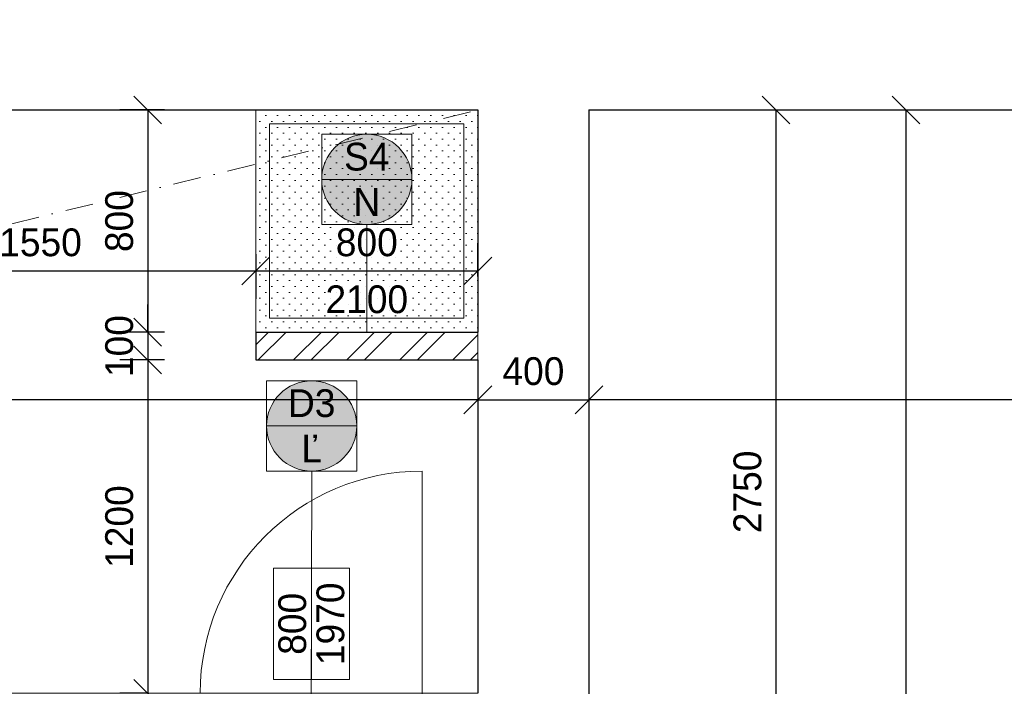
# Model space of a CAD drawing. Header units: millimetres. Extents: x -65956 to 5894746, y -14679 to 163521.
# Tile 5 of 89: x -60156 to -56610, y -2812 to -412. Entities that reach past the tile are written whole.
import ezdxf

# ---------------------------------------------------------------- set-up
doc = ezdxf.new("R2010")
doc.units = ezdxf.units.MM
doc.linetypes.add('ČERCHOVANÁ', pattern=[1, 0.5, -0.25, 0, -0.25])
doc.layers.get('0').update_dxf_attribs({"lineweight": 5})
doc.layers.get('Defpoints').update_dxf_attribs({"color": 2, "lineweight": 30})
doc.layers.add('- pomocna', color=232, linetype='Continuous', lineweight=0, plot=False)
for name, color, linetype, lineweight in [('- zariadenie', 30, 'Continuous', 0), ('Bodko ciarkovana T', 200, 'ČERCHOVANÁ', 0), ('H stavba', 82, 'Continuous', 30), ('KOTY', 51, 'Continuous', 5), ('otvor', 163, 'Continuous', 5), ('RE-nove', 10, 'Continuous', 0), ('VT kóty', 51, 'Continuous', 5), ('VT sanita', 210, 'Continuous', 5)]:
    doc.layers.add(name, color=color, linetype=linetype, lineweight=lineweight)
doc.styles.add('1-100_te_2mm_200', font='technic_.ttf', dxfattribs={"height": 200})
doc.styles.add('1-20_ce_5mm_100', font='GOTHIC.TTF', dxfattribs={"height": 100})
doc.styles.add('1-50_ce_2mm_100', font='GOTHIC.TTF', dxfattribs={"height": 100})
doc.dimstyles.new('technic_1-100', dxfattribs={"dimtxt": 200, "dimasz": 240, "dimexe": 300, "dimexo": 200, "dimgap": 100, "dimtad": 1, "dimdec": 1, "dimrnd": 0.5, "dimtxsty": '1-100_te_2mm_200', "dimblk": 'OBLIQUE', "dimcen": 2.5, "dimclrd": 256, "dimclrt": 256, "dimadec": 0, "dimazin": 0, "dimtfac": 1, "dimtdec": 1, "dimtix": 1, "dimtmove": 1, "dimatfit": 3, "dimldrblk": 'OBLIQUE', "dimfxl": 400, "dimfxlon": 1, "dimarcsym": 0})

# ---------------------------------------------------------------- blocks, each defined once
blk = doc.blocks.new('_Oblique')
at = {"color": 0, "linetype": 'ByBlock', "lineweight": -2}
blk.add_line((-0.5, -0.5), (0.5, 0.5), dxfattribs=at)
blk = doc.blocks.new('*D700')
at = {"layer": 'Defpoints', "color": 0, "transparency": 16777216}
for p in [(-58106, -736.7), (-54106, -736.7), (-58106, -1780.2)]:
    blk.add_point(p, dxfattribs=at)
at = {"layer": 'KOTY', "color": 0, "lineweight": -2, "transparency": 16777216}
for p, q in [((-58106, -1720.2), (-58106, -1880.2)), ((-54106, -1720.2), (-54106, -1880.2))]:
    blk.add_line(p, q, dxfattribs=at)
at = {"layer": 'KOTY', "lineweight": -2, "transparency": 16777216}
blk.add_line((-54106, -1780.2), (-58106, -1780.2), dxfattribs=at)
at = {"layer": 'KOTY', "lineweight": -2, "transparency": 16777216, "xscale": 100, "yscale": 100, "zscale": 100, "rotation": 180}
blk.add_blockref('_Oblique', (-58106, -1780.2), dxfattribs=at)
at = {"layer": 'KOTY', "lineweight": -2, "transparency": 16777216, "xscale": 100, "yscale": 100, "zscale": 100}
blk.add_blockref('_Oblique', (-54106, -1780.2), dxfattribs=at)
at = {"layer": 'KOTY', "transparency": 16777216, "insert": (-56106, -1677.6), "char_height": 100, "attachment_point": 5, "style": '1-20_ce_5mm_100'}
blk.add_mtext('4000', dxfattribs=at)
blk = doc.blocks.new('*D702')
at = {"layer": 'Defpoints', "color": 0, "transparency": 16777216}
for p in [(-58106, -736.7), (-57432.3, -736.7), (-58106, -3486.7)]:
    blk.add_point(p, dxfattribs=at)
at = {"layer": 'KOTY', "color": 0, "lineweight": -2, "transparency": 16777216}
for p, q in [((-57492.3, -736.7), (-57332.3, -736.7)), ((-57492.3, -3486.7), (-57332.3, -3486.7))]:
    blk.add_line(p, q, dxfattribs=at)
at = {"layer": 'KOTY', "lineweight": -2, "transparency": 16777216}
blk.add_line((-57432.3, -3486.7), (-57432.3, -736.7), dxfattribs=at)
at = {"layer": 'KOTY', "lineweight": -2, "transparency": 16777216, "xscale": 100, "yscale": 100, "zscale": 100}
for p, rotation in [((-57432.3, -736.7), 90), ((-57432.3, -3486.7), 270)]:
    blk.add_blockref('_Oblique', p, dxfattribs=dict(at, rotation=rotation))
at = {"layer": 'KOTY', "transparency": 16777216, "insert": (-57534.8, -2111.7), "char_height": 100, "attachment_point": 5, "rotation": 90, "style": '1-20_ce_5mm_100'}
blk.add_mtext('2750', dxfattribs=at)
blk = doc.blocks.new('*D703')
at = {"layer": 'Defpoints', "color": 0, "transparency": 16777216}
for p in [(-57206, -736.7), (-56964, -736.7), (-57206, -7886.7)]:
    blk.add_point(p, dxfattribs=at)
at = {"layer": 'KOTY', "color": 0, "lineweight": -2, "transparency": 16777216}
for p, q in [((-57006, -736.7), (-56864, -736.7)), ((-57006, -7886.7), (-56864, -7886.7))]:
    blk.add_line(p, q, dxfattribs=at)
at = {"layer": 'KOTY', "lineweight": -2, "transparency": 16777216}
blk.add_line((-56964, -7886.7), (-56964, -736.7), dxfattribs=at)
at = {"layer": 'KOTY', "lineweight": -2, "transparency": 16777216, "xscale": 100, "yscale": 100, "zscale": 100}
for p, rotation in [((-56964, -736.7), 90), ((-56964, -7886.7), 270)]:
    blk.add_blockref('_Oblique', p, dxfattribs=dict(at, rotation=rotation))
at = {"layer": 'KOTY', "transparency": 16777216, "insert": (-57066.5, -4311.7), "char_height": 100, "attachment_point": 5, "rotation": 90, "style": '1-20_ce_5mm_100'}
blk.add_mtext('7150', dxfattribs=at)
blk = doc.blocks.new('*D707')
at = {"layer": 'Defpoints', "color": 0, "transparency": 16777216}
for p in [(-63156, -1386.7), (-63156, -3324.1), (-60156, -5136.7)]:
    blk.add_point(p, dxfattribs=at)
at = {"layer": 'KOTY', "color": 0, "lineweight": -2, "transparency": 16777216}
for p, q in [((-60156, -3384.1), (-60156, -3224.1)), ((-63156, -3264.1), (-63156, -3424.1))]:
    blk.add_line(p, q, dxfattribs=at)
at = {"layer": 'KOTY', "lineweight": -2, "transparency": 16777216}
blk.add_line((-60156, -3324.1), (-63156, -3324.1), dxfattribs=at)
at = {"layer": 'KOTY', "lineweight": -2, "transparency": 16777216, "xscale": 100, "yscale": 100, "zscale": 100, "rotation": 180}
blk.add_blockref('_Oblique', (-63156, -3324.1), dxfattribs=at)
at = {"layer": 'KOTY', "lineweight": -2, "transparency": 16777216, "xscale": 100, "yscale": 100, "zscale": 100}
blk.add_blockref('_Oblique', (-60156, -3324.1), dxfattribs=at)
at = {"layer": 'KOTY', "transparency": 16777216, "insert": (-61656, -3221.5), "char_height": 100, "attachment_point": 5, "style": '1-20_ce_5mm_100'}
blk.add_mtext('3000', dxfattribs=at)
blk = doc.blocks.new('*D709')
at = {"layer": 'Defpoints', "color": 0, "transparency": 16777216}
for p in [(-60856, -736.7), (-59306, -736.7), (-59306, -1316.4)]:
    blk.add_point(p, dxfattribs=at)
at = {"layer": 'KOTY', "color": 0, "lineweight": -2, "transparency": 16777216}
for p, q in [((-60856, -1256.4), (-60856, -1416.4)), ((-59306, -1256.4), (-59306, -1416.4))]:
    blk.add_line(p, q, dxfattribs=at)
at = {"layer": 'KOTY', "lineweight": -2, "transparency": 16777216}
blk.add_line((-60856, -1316.4), (-59306, -1316.4), dxfattribs=at)
at = {"layer": 'KOTY', "lineweight": -2, "transparency": 16777216, "xscale": 100, "yscale": 100, "zscale": 100, "rotation": 180}
blk.add_blockref('_Oblique', (-60856, -1316.4), dxfattribs=at)
at = {"layer": 'KOTY', "lineweight": -2, "transparency": 16777216, "xscale": 100, "yscale": 100, "zscale": 100}
blk.add_blockref('_Oblique', (-59306, -1316.4), dxfattribs=at)
at = {"layer": 'KOTY', "transparency": 16777216, "insert": (-60081, -1213.9), "char_height": 100, "attachment_point": 5, "style": '1-20_ce_5mm_100'}
blk.add_mtext('1550', dxfattribs=at)
blk = doc.blocks.new('*D740')
at = {"layer": 'Defpoints', "color": 0, "transparency": 16777216}
for p in [(-58506, -736.7), (-58106, -736.7), (-58106, -1780.2)]:
    blk.add_point(p, dxfattribs=at)
at = {"layer": 'KOTY', "color": 0, "lineweight": -2, "transparency": 16777216}
for p, q in [((-58506, -1720.2), (-58506, -1880.2)), ((-58106, -1720.2), (-58106, -1880.2))]:
    blk.add_line(p, q, dxfattribs=at)
at = {"layer": 'KOTY', "lineweight": -2, "transparency": 16777216}
blk.add_line((-58506, -1780.2), (-58106, -1780.2), dxfattribs=at)
at = {"layer": 'KOTY', "lineweight": -2, "transparency": 16777216, "xscale": 100, "yscale": 100, "zscale": 100, "rotation": 180}
blk.add_blockref('_Oblique', (-58506, -1780.2), dxfattribs=at)
at = {"layer": 'KOTY', "lineweight": -2, "transparency": 16777216, "xscale": 100, "yscale": 100, "zscale": 100}
blk.add_blockref('_Oblique', (-58106, -1780.2), dxfattribs=at)
at = {"layer": 'KOTY', "transparency": 16777216, "insert": (-58306, -1677.6), "char_height": 100, "attachment_point": 5, "style": '1-20_ce_5mm_100'}
blk.add_mtext('400', dxfattribs=at)
blk = doc.blocks.new('*D761')
at = {"layer": 'Defpoints', "color": 0, "transparency": 16777216}
for p in [(-58506, -736.7), (-63156, -786.7), (-63156, -1780.2)]:
    blk.add_point(p, dxfattribs=at)
at = {"layer": 'KOTY', "color": 0, "lineweight": -2, "transparency": 16777216}
for p, q in [((-63156, -1720.2), (-63156, -1880.2)), ((-58506, -1720.2), (-58506, -1880.2))]:
    blk.add_line(p, q, dxfattribs=at)
at = {"layer": 'KOTY', "lineweight": -2, "transparency": 16777216}
blk.add_line((-58506, -1780.2), (-63156, -1780.2), dxfattribs=at)
at = {"layer": 'KOTY', "lineweight": -2, "transparency": 16777216, "xscale": 100, "yscale": 100, "zscale": 100, "rotation": 180}
blk.add_blockref('_Oblique', (-63156, -1780.2), dxfattribs=at)
at = {"layer": 'KOTY', "lineweight": -2, "transparency": 16777216, "xscale": 100, "yscale": 100, "zscale": 100}
blk.add_blockref('_Oblique', (-58506, -1780.2), dxfattribs=at)
at = {"layer": 'KOTY', "transparency": 16777216, "insert": (-60831, -1677.6), "char_height": 100, "attachment_point": 5, "style": '1-20_ce_5mm_100'}
blk.add_mtext('4650', dxfattribs=at)
blk = doc.blocks.new('*T777')
at = {"layer": 'Defpoints', "color": 8, "linetype": 'ByBlock', "lineweight": 0, "transparency": 16777216}
for p, q in [((-274.7, 0), (-274.7, 400)), ((0, 400), (-274.7, 400)), ((-137.3, 0), (-137.3, 400)), ((0, 0), (0, 400)), ((0, 0), (-274.7, 0))]:
    blk.add_line(p, q, dxfattribs=at)
at = {"layer": 'VT kóty', "color": 0, "transparency": 16777216, "char_height": 100, "width": 396, "attachment_point": 5, "rotation": 90, "style": '1-50_ce_2mm_100'}
for s, insert in [('1970', (-68.7, 200)), ('800', (-206, 200))]:
    blk.add_mtext(s, dxfattribs=dict(at, insert=insert))
blk = doc.blocks.new('*T778')
at = {"layer": 'Defpoints', "color": 8, "linetype": 'ByBlock', "lineweight": 0, "transparency": 16777216}
for p, q in [((0, 0), (324.9, 0)), ((0, 0), (0, -324.9)), ((324.9, 0), (324.9, -324.9)), ((0, -162.5), (324.9, -162.5)), ((0, -324.9), (324.9, -324.9))]:
    blk.add_line(p, q, dxfattribs=at)
at = {"layer": 'VT kóty', "color": 0, "transparency": 16777216, "char_height": 100, "width": 320.944, "attachment_point": 5, "style": '1-50_ce_2mm_100'}
for s, insert in [('D3', (162.5, -81.2)), ('Ľ', (162.5, -243.7))]:
    blk.add_mtext(s, dxfattribs=dict(at, insert=insert))
blk = doc.blocks.new('*T784')
at = {"layer": 'Defpoints', "color": 8, "linetype": 'ByBlock', "lineweight": 0, "transparency": 16777216}
for p, q in [((0, 0), (324.9, 0)), ((0, 0), (0, -324.9)), ((324.9, 0), (324.9, -324.9)), ((0, -162.5), (324.9, -162.5)), ((0, -324.9), (324.9, -324.9))]:
    blk.add_line(p, q, dxfattribs=at)
at = {"layer": 'VT kóty', "color": 0, "transparency": 16777216, "char_height": 100, "width": 320.944, "attachment_point": 5, "style": '1-50_ce_2mm_100'}
for s, insert in [('S4', (162.5, -81.2)), ('N', (162.5, -243.7))]:
    blk.add_mtext(s, dxfattribs=dict(at, insert=insert))
blk = doc.blocks.new('*D785')
at = {"layer": 'Defpoints', "color": 0, "transparency": 16777216}
for p in [(-59306, -736.7), (-58506, -1316.4), (-58506, -1536.7)]:
    blk.add_point(p, dxfattribs=at)
at = {"layer": 'KOTY', "color": 0, "lineweight": -2, "transparency": 16777216}
for p, q in [((-58506, -1336.7), (-58506, -1216.4)), ((-59306, -1256.4), (-59306, -1416.4))]:
    blk.add_line(p, q, dxfattribs=at)
at = {"layer": 'KOTY', "lineweight": -2, "transparency": 16777216}
blk.add_line((-59306, -1316.4), (-58506, -1316.4), dxfattribs=at)
at = {"layer": 'KOTY', "lineweight": -2, "transparency": 16777216, "xscale": 100, "yscale": 100, "zscale": 100, "rotation": 180}
blk.add_blockref('_Oblique', (-59306, -1316.4), dxfattribs=at)
at = {"layer": 'KOTY', "lineweight": -2, "transparency": 16777216, "xscale": 100, "yscale": 100, "zscale": 100}
blk.add_blockref('_Oblique', (-58506, -1316.4), dxfattribs=at)
at = {"layer": 'KOTY', "transparency": 16777216, "char_height": 100, "attachment_point": 5, "style": '1-20_ce_5mm_100'}
for s, insert in [('800', (-58906, -1213.9)), ('2100', (-58906, -1418.9))]:
    blk.add_mtext(s, dxfattribs=dict(at, insert=insert))
blk = doc.blocks.new('*D786')
at = {"layer": 'Defpoints', "color": 0, "transparency": 16777216}
for p in [(-59306, -736.7), (-59694.8, -1536.7), (-59306, -1536.7)]:
    blk.add_point(p, dxfattribs=at)
at = {"layer": 'KOTY', "color": 0, "lineweight": -2, "transparency": 16777216}
for p, q in [((-59634.8, -736.7), (-59794.8, -736.7)), ((-59634.8, -1536.7), (-59794.8, -1536.7))]:
    blk.add_line(p, q, dxfattribs=at)
at = {"layer": 'KOTY', "lineweight": -2, "transparency": 16777216}
blk.add_line((-59694.8, -736.7), (-59694.8, -1536.7), dxfattribs=at)
at = {"layer": 'KOTY', "lineweight": -2, "transparency": 16777216, "xscale": 100, "yscale": 100, "zscale": 100}
for p, rotation in [((-59694.8, -736.7), 90), ((-59694.8, -1536.7), 270)]:
    blk.add_blockref('_Oblique', p, dxfattribs=dict(at, rotation=rotation))
at = {"layer": 'KOTY', "transparency": 16777216, "insert": (-59797.3, -1136.7), "char_height": 100, "attachment_point": 5, "rotation": 90, "style": '1-20_ce_5mm_100'}
blk.add_mtext('800', dxfattribs=at)
blk = doc.blocks.new('*D787')
at = {"layer": 'Defpoints', "color": 0, "transparency": 16777216}
for p in [(-59306, -1536.7), (-59694.8, -1636.7), (-59306, -1636.7)]:
    blk.add_point(p, dxfattribs=at)
at = {"layer": 'KOTY', "lineweight": -2, "transparency": 16777216}
for p, q in [((-59694.8, -1536.7), (-59694.8, -1436.7)), ((-59694.8, -1536.7), (-59694.8, -1636.7)), ((-59694.8, -1636.7), (-59694.8, -1736.7))]:
    blk.add_line(p, q, dxfattribs=at)
at = {"layer": 'KOTY', "color": 0, "lineweight": -2, "transparency": 16777216}
for p, q in [((-59634.8, -1536.7), (-59794.8, -1536.7)), ((-59634.8, -1636.7), (-59794.8, -1636.7))]:
    blk.add_line(p, q, dxfattribs=at)
at = {"layer": 'KOTY', "lineweight": -2, "transparency": 16777216, "xscale": 100, "yscale": 100, "zscale": 100}
for p, rotation in [((-59694.8, -1536.7), 270), ((-59694.8, -1636.7), 90)]:
    blk.add_blockref('_Oblique', p, dxfattribs=dict(at, rotation=rotation))
at = {"layer": 'KOTY', "transparency": 16777216, "insert": (-59797.3, -1586.7), "char_height": 100, "attachment_point": 5, "rotation": 90, "style": '1-20_ce_5mm_100'}
blk.add_mtext('100', dxfattribs=at)
blk = doc.blocks.new('*D788')
at = {"layer": 'Defpoints', "color": 0, "transparency": 16777216}
for p in [(-59306, -1636.7), (-59694.8, -2836.7), (-59556, -2836.7)]:
    blk.add_point(p, dxfattribs=at)
at = {"layer": 'KOTY', "color": 0, "lineweight": -2, "transparency": 16777216}
for p, q in [((-59634.8, -1636.7), (-59794.8, -1636.7)), ((-59694.8, -2836.7), (-59794.8, -2836.7))]:
    blk.add_line(p, q, dxfattribs=at)
at = {"layer": 'KOTY', "lineweight": -2, "transparency": 16777216}
blk.add_line((-59694.8, -1636.7), (-59694.8, -2836.7), dxfattribs=at)
at = {"layer": 'KOTY', "lineweight": -2, "transparency": 16777216, "xscale": 100, "yscale": 100, "zscale": 100}
for p, rotation in [((-59694.8, -1636.7), 90), ((-59694.8, -2836.7), 270)]:
    blk.add_blockref('_Oblique', p, dxfattribs=dict(at, rotation=rotation))
at = {"layer": 'KOTY', "transparency": 16777216, "insert": (-59797.3, -2236.7), "char_height": 100, "attachment_point": 5, "rotation": 90, "style": '1-20_ce_5mm_100'}
blk.add_mtext('1200', dxfattribs=at)

msp = doc.modelspace()

# ---------------------------------------------------------------- hatches: boundary and pattern name
at = {"layer": 'RE-nove'}
h = msp.add_hatch(dxfattribs=at)
h.set_pattern_fill('OMITKA', color=256, scale=30, angle=-180)
h.set_pattern_definition([(225, (4136.52, -13421.327), (21.213203, -21.213203), [0, -30])])
h.paths.add_polyline_path([(-58506.01, -736.67), (-59306.01, -736.67), (-59306.01, -1536.67), (-58506.01, -1536.67)])
for points in [[(-59068.48, -986.69, 1), (-58743.53, -986.69, 1)], [(-58942.01, -1874.19, 1), (-59266.95, -1874.19, 1)]]:
    msp.add_hatch(color=256, dxfattribs=at).paths.add_polyline_path(points)
h = msp.add_hatch(dxfattribs=at)
h.set_pattern_fill('ZDIVO-OBECNE', color=256, scale=45, style=0)
h.set_pattern_definition([(45, (0, -10816.25), (-95.45942, 95.45942), []), (45, (63.64, -10816.25), (-95.45942, 95.45942), [])])
h.paths.add_polyline_path([(-58506.01, -1636.67), (-58506.01, -1536.67), (-59306.01, -1536.67), (-59306.01, -1636.67)])

# ---------------------------------------------------------------- linework, layer by layer
at = {"layer": '- pomocna'}
for points in [[(-63306.01, -2836.67), (-58506.01, -2836.67), (-58506.01, -1636.67), (-59306.01, -1636.67), (-59306.01, -1536.67), (-58506.01, -1536.67), (-58506.01, -736.67), (-60798.91, -736.67), (-60856.01, -736.67), (-60856.01, 63.33), (-63156.01, 63.33), (-63156.01, -1386.67), (-63306.01, -1386.67), (-63306.01, -2836.67)], [(-53106.01, -7736.67), (-53106.01, -6536.67), (-52956.01, -6536.67), (-52956.01, -5086.67), (-53106.01, -5086.67), (-53106.01, -3886.67), (-52956.01, -3886.67), (-52956.01, -2436.67), (-53106.01, -2436.67), (-53106.01, -436.67), (-54106.01, -436.67), (-54106.01, -736.67), (-58106.01, -736.67), (-58106.01, -3486.67), (-58406.01, -3486.67), (-58406.01, -4386.67), (-58106.01, -4386.67), (-58106.01, -7886.67)]]:
    msp.add_lwpolyline(points, dxfattribs=at)
at = {"layer": '- zariadenie'}
for points in [[(-59306.01, -1536.67), (-58506.01, -1536.67), (-58506.01, -736.67), (-59306.01, -736.67)], [(-59256.01, -1486.67), (-58556.01, -1486.67), (-58556.01, -786.67), (-59256.01, -786.67)]]:
    msp.add_lwpolyline(points, close=True, dxfattribs=at)
msp.add_line((-58506.01, -1536.67), (-58506.01, -1636.67))
at = {"layer": 'Bodko ciarkovana T', "ltscale": 200}
msp.add_line((-62323.06, -1668.26), (-58506.01, -736.67), dxfattribs=at)
at = {"layer": 'H stavba'}
for p, q in [((-60856.01, -736.67), (-58506.01, -736.67)), ((-58506.01, -736.67), (-58506.01, -1536.67)), ((-58106.01, -736.67), (-54106.01, -736.67)), ((-58106.01, -736.67), (-58106.01, -3486.67)), ((-59306.01, -1536.67), (-59306.01, -1636.67)), ((-59306.01, -1536.67), (-58506.01, -1536.67)), ((-59306.01, -1636.67), (-58506.01, -1636.67)), ((-58506.01, -1636.67), (-58506.01, -2836.67))]:
    msp.add_line(p, q, dxfattribs=at)
at = {"layer": 'otvor'}
msp.add_line((-58706.01, -2036.67), (-58706.01, -2986.67), dxfattribs=at)
msp.add_arc((-58706.01, -2836.67), 800, 90, 180, dxfattribs=at)
at = {"layer": 'VT sanita'}
for p, q in [((-58906.01, -1536.67), (-58906.01, -1149.17)), ((-59104.48, -2036.67), (-59106.39, -3036.67))]:
    msp.add_line(p, q, dxfattribs=at)
for centre in [(-58906.01, -986.69), (-59104.48, -1874.19)]:
    msp.add_circle(centre, 162.47, dxfattribs=at)

# ---------------------------------------------------------------- block references
for name, p in [('*T784', (-59068.48, -824.22)), ('*T778', (-59266.95, -1711.72)), ('*T777', (-58967.82, -2786.67))]:
    msp.add_blockref(name, p)

# ---------------------------------------------------------------- dimensions: what is measured, and where the dimension line sits
at = {"layer": 'KOTY'}
for base, p1, p2, picture, middle in [((-59694.81, -1536.67), (-59306.01, -736.67), (-59306.01, -1536.67), '*D786', (-59797.32, -1136.67)), ((-57432.33, -736.67), (-58106.01, -3486.67), (-58106.01, -736.67), '*D702', (-57534.85, -2111.67)), ((-56964.03, -736.67), (-57206.01, -7886.67), (-57206.01, -736.67), '*D703', (-57066.55, -4311.67)), ((-59694.81, -1636.67), (-59306.01, -1536.67), (-59306.01, -1636.67), '*D787', (-59797.32, -1586.67)), ((-59694.81, -2836.67), (-59306.01, -1636.67), (-59556.01, -2836.67), '*D788', (-59797.32, -2236.67))]:
    dim = msp.add_linear_dim(base=base, p1=p1, p2=p2, angle=90, dimstyle='technic_1-100', override={"dimtxt": 100, "dimasz": 100, "dimexe": 100, "dimgap": 50, "dimtxsty": '1-20_ce_5mm_100', "dimfxl": 60}, dxfattribs=at)
    dim.commit()
    dim.dimension.update_dxf_attribs({"geometry": picture, "text_midpoint": middle})
for base, p1, p2, picture, middle in [((-63156.01, -1780.15), (-58506.01, -736.67), (-63156.01, -786.67), '*D761', (-60831.01, -1677.64)), ((-59306.01, -1316.42), (-60856.01, -736.67), (-59306.01, -736.67), '*D709', (-60081.01, -1213.9)), ((-58106.01, -1780.15), (-58506.01, -736.67), (-58106.01, -736.67), '*D740', (-58306.01, -1677.64)), ((-58106.01, -1780.15), (-54106.01, -736.67), (-58106.01, -736.67), '*D700', (-56106.01, -1677.64)), ((-63156.01, -3324.05), (-60156.01, -5136.67), (-63156.01, -1386.67), '*D707', (-61656.01, -3221.54))]:
    dim = msp.add_linear_dim(base=base, p1=p1, p2=p2, dimstyle='technic_1-100', override={"dimtxt": 100, "dimasz": 100, "dimexe": 100, "dimgap": 50, "dimtxsty": '1-20_ce_5mm_100', "dimfxl": 60}, dxfattribs=at)
    dim.commit()
    dim.dimension.update_dxf_attribs({"geometry": picture, "text_midpoint": middle})
dim = msp.add_linear_dim(base=(-58506.01, -1316.42), p1=(-59306.01, -736.67), p2=(-58506.01, -1536.67), text='<>\\X 2100', dimstyle='technic_1-100', override={"dimtxt": 100, "dimasz": 100, "dimexe": 100, "dimgap": 50, "dimtxsty": '1-20_ce_5mm_100', "dimfxl": 60}, dxfattribs=at)
dim.commit()
dim.dimension.update_dxf_attribs({"geometry": '*D785', "text_midpoint": (-58906.01, -1316.42)})

doc.saveas('drawing.dxf')
